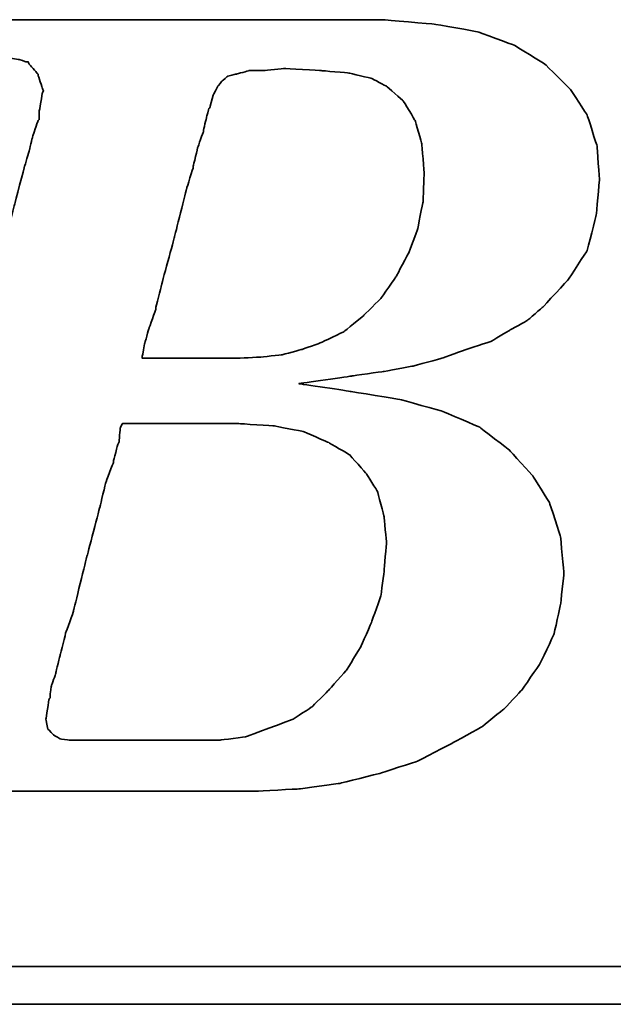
# Model space of a CAD drawing. Header units: millimetres. Extents: x 913 to 1154, y -131 to 46.
# Tile 33 of 105: x 1082.18 to 1083.8, y -109.3 to -106.61. Entities that reach past the tile are written whole.
import ezdxf

# ---------------------------------------------------------------- set-up
doc = ezdxf.new("R2010")
doc.units = ezdxf.units.MM
doc.header["$LTSCALE"] = 0.15
doc.layers.add('DIM', color=4, linetype='CONTINUOUS')
doc.layers.add('layer 1', color=7, linetype='CONTINUOUS')

# ---------------------------------------------------------------- blocks, each defined once
blk = doc.blocks.new('TBI MOTION logo(完整正式版)')
at = {"layer": 'layer 1', "color": 22, "lineweight": 35}
for points, knots in [([(-64.65375, -6.86375), (-64.65375, -6.86375), (-64.84375, -7.29625), (-64.84375, -7.29625), (-64.84375, -7.29625), (-64.84375, -7.29625), (-64.86875, -7.34375), (-64.86875, -7.34375), (-64.86875, -7.34375), (-64.86875, -7.34375), (-64.86875, -7.36875), (-64.86875, -7.36875), (-64.86875, -7.36875), (-64.86875, -7.36875), (-65.15375, -7.65375), (-65.15375, -7.65375), (-65.15375, -7.65375), (-65.15375, -7.65375), (-65.17875, -7.65375), (-65.17875, -7.65375), (-65.17875, -7.65375), (-65.17875, -7.65375), (-65.20375, -7.67875), (-65.20375, -7.67875), (-65.20375, -7.67875), (-65.20375, -7.67875), (-65.58875, -7.87125), (-65.58875, -7.87125), (-65.58875, -7.87125), (-65.58875, -7.87125), (-65.63375, -7.87125), (-65.63375, -7.87125), (-65.63375, -7.87125), (-65.63375, -7.87125), (-65.65875, -7.89375), (-65.65875, -7.89375), (-65.65875, -7.89375), (-65.65875, -7.89375), (-66.09375, -7.94375), (-66.09375, -7.94375), (-66.09375, -7.94375), (-66.09375, -7.94375), (-66.11375, -7.94375), (-66.11375, -7.94375), (-66.11375, -7.94375), (-66.11375, -7.94375), (-66.16375, -7.94375), (-66.16375, -7.94375), (-66.16375, -7.94375), (-66.16375, -7.94375), (-66.30875, -7.94375), (-66.30875, -7.94375), (-66.30875, -7.94375), (-66.30875, -7.94375), (-66.69375, -7.94375), (-66.69375, -7.94375), (-66.69375, -7.94375), (-66.69375, -7.94375), (-67.07375, -7.94375), (-67.07375, -7.94375), (-67.07375, -7.94375), (-67.07375, -7.94375), (-67.12375, -7.94375), (-67.12375, -7.94375), (-67.12375, -7.94375), (-67.12375, -7.94375), (-67.12375, -7.96625), (-67.12375, -7.96625), (-67.12375, -7.96625), (-67.12375, -7.96625), (-67.14875, -7.99125), (-67.14875, -7.99125), (-67.14875, -7.99125), (-67.14875, -7.99125), (-67.24375, -8.34875), (-67.24375, -8.34875), (-67.24375, -8.34875), (-67.24375, -8.34875), (-67.31375, -8.68625), (-67.31375, -8.68625), (-67.31375, -8.68625), (-67.31375, -8.68625), (-67.26875, -8.68625), (-67.26875, -8.68625), (-67.26875, -8.68625), (-67.26875, -8.68625), (-67.07375, -8.68625), (-67.07375, -8.68625), (-67.07375, -8.68625), (-67.07375, -8.68625), (-66.54875, -8.68625), (-66.54875, -8.68625), (-66.54875, -8.68625), (-66.54875, -8.68625), (-65.82625, -8.68625), (-65.82625, -8.68625), (-65.82625, -8.68625), (-65.82625, -8.68625), (-65.01375, -8.68625), (-65.01375, -8.68625), (-65.01375, -8.68625), (-65.01375, -8.68625), (-64.05375, -8.68625), (-64.05375, -8.68625), (-64.05375, -8.68625), (-64.05375, -8.68625), (-62.08375, -8.68625), (-62.08375, -8.68625), (-62.08375, -8.68625), (-62.08375, -8.68625), (-60.06875, -8.68625), (-60.06875, -8.68625), (-60.06875, -8.68625), (-60.06875, -8.68625), (-59.10875, -8.68625), (-59.10875, -8.68625), (-59.10875, -8.68625), (-59.10875, -8.68625), (-58.29375, -8.68625), (-58.29375, -8.68625), (-58.29375, -8.68625), (-58.29375, -8.68625), (-57.57375, -8.68625), (-57.57375, -8.68625), (-57.57375, -8.68625), (-57.57375, -8.68625), (-57.04875, -8.68625), (-57.04875, -8.68625), (-57.04875, -8.68625), (-57.04875, -8.68625), (-56.85375, -8.68625), (-56.85375, -8.68625), (-56.85375, -8.68625), (-56.85375, -8.68625), (-56.70875, -8.68625), (-56.70875, -8.68625), (-56.70875, -8.68625), (-56.70875, -8.68625), (-56.61375, -8.68625), (-56.61375, -8.68625), (-56.61375, -8.68625), (-56.61375, -8.68625), (-56.56875, -8.68625), (-56.56875, -8.68625), (-56.56875, -8.68625), (-56.56875, -8.68625), (-55.65375, -8.63875), (-55.65375, -8.63875), (-55.65375, -8.63875), (-55.65375, -8.63875), (-54.76875, -8.51875), (-54.76875, -8.51875), (-54.76875, -8.51875), (-54.76875, -8.51875), (-53.90375, -8.30375), (-53.90375, -8.30375), (-53.90375, -8.30375), (-53.90375, -8.30375), (-53.08875, -8.03875), (-53.08875, -8.03875), (-53.08875, -8.03875), (-53.08875, -8.03875), (-52.34375, -7.65375), (-52.34375, -7.65375), (-52.34375, -7.65375), (-52.34375, -7.65375), (-51.69875, -7.29625), (-51.69875, -7.29625), (-51.69875, -7.29625), (-51.69875, -7.29625), (-51.21875, -6.91125), (-51.21875, -6.91125), (-51.21875, -6.91125), (-51.21875, -6.91125), (-50.83375, -6.50375), (-50.83375, -6.50375), (-50.83375, -6.50375), (-50.83375, -6.50375), (-50.44875, -5.94875), (-50.44875, -5.94875), (-50.44875, -5.94875), (-50.44875, -5.94875), (-50.13875, -5.30375), (-50.13875, -5.30375), (-50.13875, -5.30375), (-50.13875, -5.30375), (-49.99375, -4.65375), (-49.99375, -4.65375), (-49.99375, -4.65375), (-49.99375, -4.65375), (-49.92375, -3.98375), (-49.92375, -3.98375), (-49.92375, -3.98375), (-49.92375, -3.98375), (-49.99375, -3.19374), (-49.99375, -3.19374), (-49.99375, -3.19374), (-49.99375, -3.19374), (-50.23374, -2.44874), (-50.23374, -2.44874), (-50.23374, -2.44874), (-50.23374, -2.44874), (-50.59375, -1.87374), (-50.59375, -1.87374), (-50.59375, -1.87374), (-50.59375, -1.87374), (-51.09875, -1.31874), (-51.09875, -1.31874), (-51.09875, -1.31874), (-51.09875, -1.31874), (-51.74375, -0.81875), (-51.74375, -0.81875), (-51.74375, -0.81875), (-51.74375, -0.81875), (-52.53875, -0.48125), (-52.53875, -0.48125), (-52.53875, -0.48125), (-52.53875, -0.48125), (-53.47375, -0.21875), (-53.47375, -0.21875), (-53.47375, -0.21875), (-53.47375, -0.21875), (-54.52875, -0.04874), (-54.52875, -0.04874), (-54.52875, -0.04874), (-54.52875, -0.04874), (-55.65375, 0.12125), (-55.65375, 0.12125), (-55.65375, 0.12125), (-55.65375, 0.12125), (-54.50375, 0.28624), (-54.50375, 0.28624), (-54.50375, 0.28624), (-54.50375, 0.28624), (-53.83375, 0.38124), (-53.83375, 0.38124), (-53.83375, 0.38124), (-53.83375, 0.38124), (-53.18375, 0.50125), (-53.18375, 0.50125), (-53.18375, 0.50125), (-53.18375, 0.50125), (-52.55875, 0.66874), (-52.55875, 0.66874), (-52.55875, 0.66874), (-52.55875, 0.66874), (-52.03375, 0.86124), (-52.03375, 0.86124), (-52.03375, 0.86124), (-52.03375, 0.86124), (-51.50374, 1.03124), (-51.50374, 1.03124), (-51.50374, 1.03124), (-51.50374, 1.03124), (-51.09875, 1.27125), (-51.09875, 1.27125), (-51.09875, 1.27125), (-51.09875, 1.27125), (-50.71375, 1.48624), (-50.71375, 1.48624), (-50.71375, 1.48624), (-50.71375, 1.48624), (-50.37625, 1.77625), (-50.37625, 1.77625), (-50.37625, 1.77625), (-50.37625, 1.77625), (-49.82375, 2.37625), (-49.82375, 2.37625), (-49.82375, 2.37625), (-49.82375, 2.37625), (-49.41875, 2.99625), (-49.41875, 2.99625), (-49.41875, 2.99625), (-49.41875, 2.99625), (-49.22375, 3.76625), (-49.22375, 3.76625), (-49.22375, 3.76625), (-49.22375, 3.76625), (-49.15375, 4.50874), (-49.15375, 4.50874), (-49.15375, 4.50874), (-49.15375, 4.50874), (-49.20375, 5.25125), (-49.20375, 5.25125), (-49.20375, 5.25125), (-49.20375, 5.25125), (-49.41875, 5.92625), (-49.41875, 5.92625), (-49.41875, 5.92625), (-49.41875, 5.92625), (-49.77875, 6.47625), (-49.77875, 6.47625), (-49.77875, 6.47625), (-49.77875, 6.47625), (-50.33125, 7.02624), (-50.33125, 7.02624), (-50.33125, 7.02624), (-50.33125, 7.02624), (-51.00125, 7.43625), (-51.00125, 7.43625), (-51.00125, 7.43625), (-51.00125, 7.43625), (-51.79375, 7.72625), (-51.79375, 7.72625), (-51.79375, 7.72625), (-51.79375, 7.72625), (-52.72875, 7.89124), (-52.72875, 7.89124), (-52.72875, 7.89124), (-52.72875, 7.89124), (-53.83375, 7.98625), (-53.83375, 7.98625), (-53.83375, 7.98625), (-53.83375, 7.98625), (-53.92875, 7.98625), (-53.92875, 7.98625), (-53.92875, 7.98625), (-53.92875, 7.98625), (-54.26375, 7.98625), (-54.26375, 7.98625), (-54.26375, 7.98625), (-54.26375, 7.98625), (-54.74375, 7.98625), (-54.74375, 7.98625), (-54.74375, 7.98625), (-54.74375, 7.98625), (-55.36875, 7.98625), (-55.36875, 7.98625), (-55.36875, 7.98625), (-55.36875, 7.98625), (-56.13375, 7.98625), (-56.13375, 7.98625), (-56.13375, 7.98625), (-56.13375, 7.98625), (-56.94875, 7.98625), (-56.94875, 7.98625), (-56.94875, 7.98625), (-56.94875, 7.98625), (-58.77625, 7.98625), (-58.77625, 7.98625), (-58.77625, 7.98625), (-58.77625, 7.98625), (-60.59875, 7.98625), (-60.59875, 7.98625), (-60.59875, 7.98625), (-60.59875, 7.98625), (-61.41375, 7.98625), (-61.41375, 7.98625), (-61.41375, 7.98625), (-61.41375, 7.98625), (-62.17875, 7.98625), (-62.17875, 7.98625), (-62.17875, 7.98625), (-62.17875, 7.98625), (-62.80375, 7.98625), (-62.80375, 7.98625), (-62.80375, 7.98625), (-62.80375, 7.98625), (-63.30625, 7.98625), (-63.30625, 7.98625), (-63.30625, 7.98625), (-63.30625, 7.98625), (-63.57375, 7.98625), (-63.57375, 7.98625), (-63.57375, 7.98625), (-63.57375, 7.98625), (-63.57375, 7.96375), (-63.57375, 7.96375), (-63.57375, 7.96375), (-63.57375, 7.96375), (-63.59875, 7.94125), (-63.59875, 7.94125), (-63.59875, 7.94125), (-63.59875, 7.94125), (-63.69375, 7.55625), (-63.69375, 7.55625), (-63.69375, 7.55625), (-63.69375, 7.55625), (-63.76375, 7.24624), (-63.76375, 7.24624), (-63.76375, 7.24624), (-63.76375, 7.24624), (-63.23875, 7.24624), (-63.23875, 7.24624), (-63.23875, 7.24624), (-63.23875, 7.24624), (-62.75875, 7.24624), (-62.75875, 7.24624), (-62.75875, 7.24624), (-62.75875, 7.24624), (-62.61125, 7.24624), (-62.61125, 7.24624), (-62.61125, 7.24624), (-62.61125, 7.24624), (-62.56625, 7.24624), (-62.56625, 7.24624), (-62.56625, 7.24624), (-62.56625, 7.24624), (-62.22875, 7.24624), (-62.22875, 7.24624), (-62.22875, 7.24624), (-62.22875, 7.24624), (-62.20375, 7.24624), (-62.20375, 7.24624), (-62.20375, 7.24624), (-62.20375, 7.24624), (-62.17875, 7.21875), (-62.17875, 7.21875), (-62.17875, 7.21875), (-62.17875, 7.21875), (-61.96375, 7.17125), (-61.96375, 7.17125), (-61.96375, 7.17125), (-61.96375, 7.17125), (-61.72375, 7.12624), (-61.72375, 7.12624), (-61.72375, 7.12624), (-61.72375, 7.12624), (-61.70375, 7.12624), (-61.70375, 7.12624), (-61.70375, 7.12624), (-61.70375, 7.12624), (-61.55875, 7.07624), (-61.55875, 7.07624), (-61.55875, 7.07624), (-61.55875, 7.07624), (-61.50875, 7.07624), (-61.50875, 7.07624), (-61.50875, 7.07624), (-61.50875, 7.07624), (-61.48375, 7.02624), (-61.48375, 7.02624), (-61.48375, 7.02624), (-61.48375, 7.02624), (-61.31875, 6.83375), (-61.31875, 6.83375), (-61.31875, 6.83375), (-61.31875, 6.83375), (-61.29375, 6.81125), (-61.29375, 6.81125), (-61.29375, 6.81125), (-61.29375, 6.81125), (-61.29375, 6.78625), (-61.29375, 6.78625), (-61.29375, 6.78625), (-61.29375, 6.78625), (-61.19875, 6.50124), (-61.19875, 6.50124), (-61.19875, 6.50124), (-61.19875, 6.50124), (-61.17375, 6.45124), (-61.17375, 6.45124), (-61.17375, 6.45124), (-61.17375, 6.45124), (-61.19875, 6.40625), (-61.19875, 6.40625), (-61.19875, 6.40625), (-61.19875, 6.40625), (-61.26875, 5.99624), (-61.26875, 5.99624), (-61.26875, 5.99624), (-61.26875, 5.99624), (-61.26875, 5.85125), (-61.26875, 5.85125), (-61.26875, 5.85125), (-61.26875, 5.85125), (-61.26875, 5.82625), (-61.26875, 5.82625), (-61.26875, 5.82625), (-61.26875, 5.82625), (-61.29375, 5.80625), (-61.29375, 5.80625), (-61.29375, 5.80625), (-61.29375, 5.80625), (-61.34125, 5.66125), (-61.34125, 5.66125), (-61.34125, 5.66125), (-61.34125, 5.66125), (-61.41375, 5.44625), (-61.41375, 5.44625), (-61.41375, 5.44625), (-61.41375, 5.44625), (-61.48375, 5.15625), (-61.48375, 5.15625), (-61.48375, 5.15625), (-61.48375, 5.15625), (-61.58375, 4.82124), (-61.58375, 4.82124), (-61.58375, 4.82124), (-61.58375, 4.82124), (-61.79875, 4.00375), (-61.79875, 4.00375), (-61.79875, 4.00375), (-61.79875, 4.00375), (-62.05875, 2.99625), (-62.05875, 2.99625), (-62.05875, 2.99625), (-62.05875, 2.99625), (-62.34875, 1.91625), (-62.34875, 1.91625), (-62.34875, 1.91625), (-62.34875, 1.91625), (-62.97375, -0.41124), (-62.97375, -0.41124), (-62.97375, -0.41124), (-62.97375, -0.41124), (-63.59875, -2.75875), (-63.59875, -2.75875), (-63.59875, -2.75875), (-63.59875, -2.75875), (-63.88375, -3.86374), (-63.88375, -3.86374), (-63.88375, -3.86374), (-63.88375, -3.86374), (-64.14875, -4.82374), (-64.14875, -4.82374), (-64.14875, -4.82374), (-64.14875, -4.82374), (-64.36375, -5.64125), (-64.36375, -5.64125), (-64.36375, -5.64125), (-64.36375, -5.64125), (-64.43625, -5.97625), (-64.43625, -5.97625), (-64.43625, -5.97625), (-64.43625, -5.97625), (-64.50875, -6.28625), (-64.50875, -6.28625), (-64.50875, -6.28625), (-64.50875, -6.28625), (-64.50875, -6.30875), (-64.50875, -6.30875), (-64.50875, -6.30875), (-64.50875, -6.30875), (-64.57875, -6.50375), (-64.57875, -6.50375), (-64.57875, -6.50375), (-64.57875, -6.50375), (-64.62875, -6.69625), (-64.62875, -6.69625), (-64.62875, -6.69625), (-64.62875, -6.69625), (-64.62875, -6.76875), (-64.62875, -6.76875), (-64.62875, -6.76875), (-64.62875, -6.76875), (-64.62875, -6.81375), (-64.62875, -6.81375), (-64.62875, -6.81375), (-64.62875, -6.81375), (-64.62875, -6.83875), (-64.62875, -6.83875), (-64.62875, -6.83875), (-64.62875, -6.83875), (-64.65375, -6.86375), (-64.65375, -6.86375)], [0, 0, 0, 0, 0.00719424, 0.00719424, 0.00719424, 0.00719425, 0.01438849, 0.01438849, 0.01438849, 0.0143885, 0.02158273, 0.02158273, 0.02158273, 0.02158274, 0.02877698, 0.02877698, 0.02877698, 0.02877699, 0.03597122, 0.03597122, 0.03597122, 0.03597123, 0.04316547, 0.04316547, 0.04316547, 0.04316548, 0.05035971, 0.05035971, 0.05035971, 0.05035972, 0.05755396, 0.05755396, 0.05755396, 0.05755397, 0.0647482, 0.0647482, 0.0647482, 0.06474821, 0.07194245, 0.07194245, 0.07194245, 0.07194246, 0.07913669, 0.07913669, 0.07913669, 0.0791367, 0.08633094, 0.08633094, 0.08633094, 0.08633095, 0.09352518, 0.09352518, 0.09352518, 0.09352519, 0.10071942, 0.10071942, 0.10071942, 0.10071943, 0.10791367, 0.10791367, 0.10791367, 0.10791368, 0.11510791, 0.11510791, 0.11510791, 0.11510792, 0.12230216, 0.12230216, 0.12230216, 0.12230217, 0.1294964, 0.1294964, 0.1294964, 0.12949641, 0.13669065, 0.13669065, 0.13669065, 0.13669066, 0.14388489, 0.14388489, 0.14388489, 0.1438849, 0.15107914, 0.15107914, 0.15107914, 0.15107915, 0.15827338, 0.15827338, 0.15827338, 0.15827339, 0.16546763, 0.16546763, 0.16546763, 0.16546764, 0.17266187, 0.17266187, 0.17266187, 0.17266188, 0.17985612, 0.17985612, 0.17985612, 0.17985613, 0.18705036, 0.18705036, 0.18705036, 0.18705037, 0.1942446, 0.1942446, 0.1942446, 0.19424461, 0.20143885, 0.20143885, 0.20143885, 0.20143886, 0.20863309, 0.20863309, 0.20863309, 0.2086331, 0.21582734, 0.21582734, 0.21582734, 0.21582735, 0.22302158, 0.22302158, 0.22302158, 0.22302159, 0.23021583, 0.23021583, 0.23021583, 0.23021584, 0.23741007, 0.23741007, 0.23741007, 0.23741008, 0.24460432, 0.24460432, 0.24460432, 0.24460433, 0.25179856, 0.25179856, 0.25179856, 0.25179857, 0.25899281, 0.25899281, 0.25899281, 0.25899282, 0.26618705, 0.26618705, 0.26618705, 0.26618706, 0.27338129, 0.27338129, 0.27338129, 0.2733813, 0.28057554, 0.28057554, 0.28057554, 0.28057555, 0.28776978, 0.28776978, 0.28776978, 0.28776979, 0.29496403, 0.29496403, 0.29496403, 0.29496404, 0.30215827, 0.30215827, 0.30215827, 0.30215828, 0.30935252, 0.30935252, 0.30935252, 0.30935253, 0.31654676, 0.31654676, 0.31654676, 0.31654677, 0.32374101, 0.32374101, 0.32374101, 0.32374102, 0.33093525, 0.33093525, 0.33093525, 0.33093526, 0.3381295, 0.3381295, 0.3381295, 0.33812951, 0.34532374, 0.34532374, 0.34532374, 0.34532375, 0.35251799, 0.35251799, 0.35251799, 0.352518, 0.35971223, 0.35971223, 0.35971223, 0.35971224, 0.36690647, 0.36690647, 0.36690647, 0.36690648, 0.37410072, 0.37410072, 0.37410072, 0.37410073, 0.38129496, 0.38129496, 0.38129496, 0.38129497, 0.38848921, 0.38848921, 0.38848921, 0.38848922, 0.39568345, 0.39568345, 0.39568345, 0.39568346, 0.4028777, 0.4028777, 0.4028777, 0.40287771, 0.41007194, 0.41007194, 0.41007194, 0.41007195, 0.41726619, 0.41726619, 0.41726619, 0.4172662, 0.42446043, 0.42446043, 0.42446043, 0.42446044, 0.43165468, 0.43165468, 0.43165468, 0.43165469, 0.43884892, 0.43884892, 0.43884892, 0.43884893, 0.44604317, 0.44604317, 0.44604317, 0.44604318, 0.45323741, 0.45323741, 0.45323741, 0.45323742, 0.46043165, 0.46043165, 0.46043165, 0.46043166, 0.4676259, 0.4676259, 0.4676259, 0.46762591, 0.47482014, 0.47482014, 0.47482014, 0.47482015, 0.48201439, 0.48201439, 0.48201439, 0.4820144, 0.48920863, 0.48920863, 0.48920863, 0.48920864, 0.49640288, 0.49640288, 0.49640288, 0.49640289, 0.50359712, 0.50359712, 0.50359712, 0.50359713, 0.51079137, 0.51079137, 0.51079137, 0.51079138, 0.51798561, 0.51798561, 0.51798561, 0.51798562, 0.52517986, 0.52517986, 0.52517986, 0.52517987, 0.5323741, 0.5323741, 0.5323741, 0.53237411, 0.53956835, 0.53956835, 0.53956835, 0.53956836, 0.54676259, 0.54676259, 0.54676259, 0.5467626, 0.55395683, 0.55395683, 0.55395683, 0.55395684, 0.56115108, 0.56115108, 0.56115108, 0.56115109, 0.56834532, 0.56834532, 0.56834532, 0.56834533, 0.57553957, 0.57553957, 0.57553957, 0.57553958, 0.58273381, 0.58273381, 0.58273381, 0.58273382, 0.58992806, 0.58992806, 0.58992806, 0.58992807, 0.5971223, 0.5971223, 0.5971223, 0.59712231, 0.60431655, 0.60431655, 0.60431655, 0.60431656, 0.61151079, 0.61151079, 0.61151079, 0.6115108, 0.61870504, 0.61870504, 0.61870504, 0.61870505, 0.62589928, 0.62589928, 0.62589928, 0.62589929, 0.63309353, 0.63309353, 0.63309353, 0.63309354, 0.64028777, 0.64028777, 0.64028777, 0.64028778, 0.64748201, 0.64748201, 0.64748201, 0.64748202, 0.65467626, 0.65467626, 0.65467626, 0.65467627, 0.6618705, 0.6618705, 0.6618705, 0.66187051, 0.66906475, 0.66906475, 0.66906475, 0.66906476, 0.67625899, 0.67625899, 0.67625899, 0.676259, 0.68345324, 0.68345324, 0.68345324, 0.68345325, 0.69064748, 0.69064748, 0.69064748, 0.69064749, 0.69784173, 0.69784173, 0.69784173, 0.69784174, 0.70503597, 0.70503597, 0.70503597, 0.70503598, 0.71223022, 0.71223022, 0.71223022, 0.71223023, 0.71942446, 0.71942446, 0.71942446, 0.71942447, 0.72661871, 0.72661871, 0.72661871, 0.72661872, 0.73381295, 0.73381295, 0.73381295, 0.73381296, 0.74100719, 0.74100719, 0.74100719, 0.7410072, 0.74820144, 0.74820144, 0.74820144, 0.74820145, 0.75539568, 0.75539568, 0.75539568, 0.75539569, 0.76258993, 0.76258993, 0.76258993, 0.76258994, 0.76978417, 0.76978417, 0.76978417, 0.76978418, 0.77697842, 0.77697842, 0.77697842, 0.77697843, 0.78417266, 0.78417266, 0.78417266, 0.78417267, 0.79136691, 0.79136691, 0.79136691, 0.79136692, 0.79856115, 0.79856115, 0.79856115, 0.79856116, 0.8057554, 0.8057554, 0.8057554, 0.80575541, 0.81294964, 0.81294964, 0.81294964, 0.81294965, 0.82014388, 0.82014388, 0.82014388, 0.82014389, 0.82733813, 0.82733813, 0.82733813, 0.82733814, 0.83453237, 0.83453237, 0.83453237, 0.83453238, 0.84172662, 0.84172662, 0.84172662, 0.84172663, 0.84892086, 0.84892086, 0.84892086, 0.84892087, 0.85611511, 0.85611511, 0.85611511, 0.85611512, 0.86330935, 0.86330935, 0.86330935, 0.86330936, 0.8705036, 0.8705036, 0.8705036, 0.87050361, 0.87769784, 0.87769784, 0.87769784, 0.87769785, 0.88489209, 0.88489209, 0.88489209, 0.8848921, 0.89208633, 0.89208633, 0.89208633, 0.89208634, 0.89928058, 0.89928058, 0.89928058, 0.89928059, 0.90647482, 0.90647482, 0.90647482, 0.90647483, 0.91366906, 0.91366906, 0.91366906, 0.91366907, 0.92086331, 0.92086331, 0.92086331, 0.92086332, 0.92805755, 0.92805755, 0.92805755, 0.92805756, 0.9352518, 0.9352518, 0.9352518, 0.93525181, 0.94244604, 0.94244604, 0.94244604, 0.94244605, 0.94964029, 0.94964029, 0.94964029, 0.9496403, 0.95683453, 0.95683453, 0.95683453, 0.95683454, 0.96402878, 0.96402878, 0.96402878, 0.96402879, 0.97122302, 0.97122302, 0.97122302, 0.97122303, 0.97841727, 0.97841727, 0.97841727, 0.97841728, 0.98561151, 0.98561151, 0.98561151, 0.98561152, 0.99280576, 0.99280576, 0.99280576, 0.99280577, 1, 1, 1, 1]), ([(-57.50375, 6.35625), (-57.50375, 6.35625), (-57.57375, 6.11625), (-57.57375, 6.11625), (-57.57375, 6.11625), (-57.57375, 6.11625), (-57.57375, 6.09125), (-57.57375, 6.09125), (-57.57375, 6.09125), (-57.57375, 6.09125), (-57.59875, 6.06625), (-57.59875, 6.06625), (-57.59875, 6.06625), (-57.59875, 6.06625), (-57.64875, 5.87625), (-57.64875, 5.87625), (-57.64875, 5.87625), (-57.64875, 5.87625), (-57.71875, 5.58875), (-57.71875, 5.58875), (-57.71875, 5.58875), (-57.71875, 5.58875), (-57.71875, 5.56625), (-57.71875, 5.56625), (-57.71875, 5.56625), (-57.71875, 5.56625), (-57.83875, 5.23125), (-57.83875, 5.23125), (-57.83875, 5.23125), (-57.83875, 5.23125), (-57.93625, 4.82124), (-57.93625, 4.82124), (-57.93625, 4.82124), (-57.93625, 4.82124), (-57.93625, 4.79624), (-57.93625, 4.79624), (-57.93625, 4.79624), (-57.93625, 4.79624), (-58.07875, 4.34125), (-58.07875, 4.34125), (-58.07875, 4.34125), (-58.07875, 4.34125), (-58.34375, 3.28625), (-58.34375, 3.28625), (-58.34375, 3.28625), (-58.34375, 3.28625), (-58.62875, 2.23124), (-58.62875, 2.23124), (-58.62875, 2.23124), (-58.62875, 2.23124), (-58.74875, 1.75125), (-58.74875, 1.75125), (-58.74875, 1.75125), (-58.74875, 1.75125), (-58.74875, 1.72625), (-58.74875, 1.72625), (-58.74875, 1.72625), (-58.74875, 1.72625), (-58.89375, 1.31625), (-58.89375, 1.31625), (-58.89375, 1.31625), (-58.89375, 1.31625), (-58.98875, 0.98124), (-58.98875, 0.98124), (-58.98875, 0.98124), (-58.98875, 0.98124), (-59.03875, 0.71625), (-59.03875, 0.71625), (-59.03875, 0.71625), (-59.03875, 0.71625), (-59.03875, 0.66874), (-59.03875, 0.66874), (-59.03875, 0.66874), (-59.03875, 0.66874), (-58.91875, 0.66874), (-58.91875, 0.66874), (-58.91875, 0.66874), (-58.91875, 0.66874), (-58.53375, 0.66874), (-58.53375, 0.66874), (-58.53375, 0.66874), (-58.53375, 0.66874), (-58.10375, 0.66874), (-58.10375, 0.66874), (-58.10375, 0.66874), (-58.10375, 0.66874), (-57.66875, 0.66874), (-57.66875, 0.66874), (-57.66875, 0.66874), (-57.66875, 0.66874), (-57.33375, 0.66874), (-57.33375, 0.66874), (-57.33375, 0.66874), (-57.33375, 0.66874), (-57.09375, 0.66874), (-57.09375, 0.66874), (-57.09375, 0.66874), (-57.09375, 0.66874), (-56.99875, 0.66874), (-56.99875, 0.66874), (-56.99875, 0.66874), (-56.99875, 0.66874), (-56.49375, 0.69374), (-56.49375, 0.69374), (-56.49375, 0.69374), (-56.49375, 0.69374), (-56.01375, 0.74374), (-56.01375, 0.74374), (-56.01375, 0.74374), (-56.01375, 0.74374), (-55.58375, 0.86124), (-55.58375, 0.86124), (-55.58375, 0.86124), (-55.58375, 0.86124), (-55.17375, 1.00624), (-55.17375, 1.00624), (-55.17375, 1.00624), (-55.17375, 1.00624), (-54.67375, 1.24625), (-54.67375, 1.24625), (-54.67375, 1.24625), (-54.67375, 1.24625), (-54.26375, 1.58124), (-54.26375, 1.58124), (-54.26375, 1.58124), (-54.26375, 1.58124), (-53.87875, 1.96374), (-53.87875, 1.96374), (-53.87875, 1.96374), (-53.87875, 1.96374), (-53.54375, 2.44625), (-53.54375, 2.44625), (-53.54375, 2.44625), (-53.54375, 2.44625), (-53.27875, 2.95125), (-53.27875, 2.95125), (-53.27875, 2.95125), (-53.27875, 2.95125), (-53.08875, 3.45124), (-53.08875, 3.45124), (-53.08875, 3.45124), (-53.08875, 3.45124), (-52.96875, 4.05124), (-52.96875, 4.05124), (-52.96875, 4.05124), (-52.96875, 4.05124), (-52.94375, 4.65125), (-52.94375, 4.65125), (-52.94375, 4.65125), (-52.94375, 4.65125), (-52.99375, 5.30125), (-52.99375, 5.30125), (-52.99375, 5.30125), (-52.99375, 5.30125), (-53.13875, 5.80625), (-53.13875, 5.80625), (-53.13875, 5.80625), (-53.13875, 5.80625), (-53.39875, 6.23625), (-53.39875, 6.23625), (-53.39875, 6.23625), (-53.39875, 6.23625), (-53.75875, 6.54875), (-53.75875, 6.54875), (-53.75875, 6.54875), (-53.75875, 6.54875), (-54.07375, 6.71625), (-54.07375, 6.71625), (-54.07375, 6.71625), (-54.07375, 6.71625), (-54.57375, 6.83375), (-54.57375, 6.83375), (-54.57375, 6.83375), (-54.57375, 6.83375), (-55.17375, 6.88625), (-55.17375, 6.88625), (-55.17375, 6.88625), (-55.17375, 6.88625), (-55.96875, 6.93125), (-55.96875, 6.93125), (-55.96875, 6.93125), (-55.96875, 6.93125), (-56.39875, 6.88625), (-56.39875, 6.88625), (-56.39875, 6.88625), (-56.39875, 6.88625), (-56.42125, 6.88625), (-56.42125, 6.88625), (-56.42125, 6.88625), (-56.42125, 6.88625), (-56.73375, 6.88625), (-56.73375, 6.88625), (-56.73375, 6.88625), (-56.73375, 6.88625), (-56.99875, 6.81125), (-56.99875, 6.81125), (-56.99875, 6.81125), (-56.99875, 6.81125), (-57.02375, 6.81125), (-57.02375, 6.81125), (-57.02375, 6.81125), (-57.02375, 6.81125), (-57.18875, 6.76625), (-57.18875, 6.76625), (-57.18875, 6.76625), (-57.18875, 6.76625), (-57.30875, 6.66625), (-57.30875, 6.66625), (-57.30875, 6.66625), (-57.30875, 6.66625), (-57.40875, 6.54875), (-57.40875, 6.54875), (-57.40875, 6.54875), (-57.40875, 6.54875), (-57.50375, 6.35625), (-57.50375, 6.35625)], [0, 0, 0, 0, 0.01851852, 0.01851852, 0.01851852, 0.01851853, 0.03703704, 0.03703704, 0.03703704, 0.03703705, 0.05555556, 0.05555556, 0.05555556, 0.05555557, 0.07407407, 0.07407407, 0.07407407, 0.07407408, 0.09259259, 0.09259259, 0.09259259, 0.0925926, 0.11111111, 0.11111111, 0.11111111, 0.11111112, 0.12962963, 0.12962963, 0.12962963, 0.12962964, 0.14814815, 0.14814815, 0.14814815, 0.14814816, 0.16666667, 0.16666667, 0.16666667, 0.16666668, 0.18518519, 0.18518519, 0.18518519, 0.1851852, 0.2037037, 0.2037037, 0.2037037, 0.20370371, 0.22222222, 0.22222222, 0.22222222, 0.22222223, 0.24074074, 0.24074074, 0.24074074, 0.24074075, 0.25925926, 0.25925926, 0.25925926, 0.25925927, 0.27777778, 0.27777778, 0.27777778, 0.27777779, 0.2962963, 0.2962963, 0.2962963, 0.29629631, 0.31481481, 0.31481481, 0.31481481, 0.31481482, 0.33333333, 0.33333333, 0.33333333, 0.33333334, 0.35185185, 0.35185185, 0.35185185, 0.35185186, 0.37037037, 0.37037037, 0.37037037, 0.37037038, 0.38888889, 0.38888889, 0.38888889, 0.3888889, 0.40740741, 0.40740741, 0.40740741, 0.40740742, 0.42592593, 0.42592593, 0.42592593, 0.42592594, 0.44444444, 0.44444444, 0.44444444, 0.44444445, 0.46296296, 0.46296296, 0.46296296, 0.46296297, 0.48148148, 0.48148148, 0.48148148, 0.48148149, 0.5, 0.5, 0.5, 0.50000001, 0.51851852, 0.51851852, 0.51851852, 0.51851853, 0.53703704, 0.53703704, 0.53703704, 0.53703705, 0.55555556, 0.55555556, 0.55555556, 0.55555557, 0.57407407, 0.57407407, 0.57407407, 0.57407408, 0.59259259, 0.59259259, 0.59259259, 0.5925926, 0.61111111, 0.61111111, 0.61111111, 0.61111112, 0.62962963, 0.62962963, 0.62962963, 0.62962964, 0.64814815, 0.64814815, 0.64814815, 0.64814816, 0.66666667, 0.66666667, 0.66666667, 0.66666668, 0.68518519, 0.68518519, 0.68518519, 0.6851852, 0.7037037, 0.7037037, 0.7037037, 0.70370371, 0.72222222, 0.72222222, 0.72222222, 0.72222223, 0.74074074, 0.74074074, 0.74074074, 0.74074075, 0.75925926, 0.75925926, 0.75925926, 0.75925927, 0.77777778, 0.77777778, 0.77777778, 0.77777779, 0.7962963, 0.7962963, 0.7962963, 0.79629631, 0.81481481, 0.81481481, 0.81481481, 0.81481482, 0.83333333, 0.83333333, 0.83333333, 0.83333334, 0.85185185, 0.85185185, 0.85185185, 0.85185186, 0.87037037, 0.87037037, 0.87037037, 0.87037038, 0.88888889, 0.88888889, 0.88888889, 0.8888889, 0.90740741, 0.90740741, 0.90740741, 0.90740742, 0.92592593, 0.92592593, 0.92592593, 0.92592594, 0.94444444, 0.94444444, 0.94444444, 0.94444445, 0.96296296, 0.96296296, 0.96296296, 0.96296297, 0.98148148, 0.98148148, 0.98148148, 0.98148149, 1, 1, 1, 1]), ([(-61.03125, -6.57375), (-61.03125, -6.57375), (-61.03125, -6.67125), (-61.03125, -6.67125), (-61.03125, -6.67125), (-61.03125, -6.67125), (-61.05375, -6.69625), (-61.05375, -6.69625), (-61.05375, -6.69625), (-61.05375, -6.69625), (-61.12375, -7.12875), (-61.12375, -7.12875), (-61.12375, -7.12875), (-61.12375, -7.12875), (-61.07875, -7.34375), (-61.07875, -7.34375), (-61.07875, -7.34375), (-61.07875, -7.34375), (-60.93375, -7.48875), (-60.93375, -7.48875), (-60.93375, -7.48875), (-60.93375, -7.48875), (-60.81375, -7.55625), (-60.81375, -7.55625), (-60.81375, -7.55625), (-60.81375, -7.55625), (-60.62375, -7.58375), (-60.62375, -7.58375), (-60.62375, -7.58375), (-60.62375, -7.58375), (-60.30875, -7.58375), (-60.30875, -7.58375), (-60.30875, -7.58375), (-60.30875, -7.58375), (-59.97375, -7.58375), (-59.97375, -7.58375), (-59.97375, -7.58375), (-59.97375, -7.58375), (-59.87875, -7.58375), (-59.87875, -7.58375), (-59.87875, -7.58375), (-59.87875, -7.58375), (-59.63625, -7.58375), (-59.63625, -7.58375), (-59.63625, -7.58375), (-59.63625, -7.58375), (-58.96875, -7.58375), (-58.96875, -7.58375), (-58.96875, -7.58375), (-58.96875, -7.58375), (-58.29375, -7.58375), (-58.29375, -7.58375), (-58.29375, -7.58375), (-58.29375, -7.58375), (-58.05375, -7.58375), (-58.05375, -7.58375), (-58.05375, -7.58375), (-58.05375, -7.58375), (-57.98375, -7.58375), (-57.98375, -7.58375), (-57.98375, -7.58375), (-57.98375, -7.58375), (-57.35875, -7.58375), (-57.35875, -7.58375), (-57.35875, -7.58375), (-57.35875, -7.58375), (-56.78375, -7.50875), (-56.78375, -7.50875), (-56.78375, -7.50875), (-56.78375, -7.50875), (-56.27875, -7.31875), (-56.27875, -7.31875), (-56.27875, -7.31875), (-56.27875, -7.31875), (-55.77375, -7.12875), (-55.77375, -7.12875), (-55.77375, -7.12875), (-55.77375, -7.12875), (-55.36875, -6.86375), (-55.36875, -6.86375), (-55.36875, -6.86375), (-55.36875, -6.86375), (-55.00875, -6.50375), (-55.00875, -6.50375), (-55.00875, -6.50375), (-55.00875, -6.50375), (-54.62375, -6.06875), (-54.62375, -6.06875), (-54.62375, -6.06875), (-54.62375, -6.06875), (-54.31375, -5.56875), (-54.31375, -5.56875), (-54.31375, -5.56875), (-54.31375, -5.56875), (-54.07375, -5.01625), (-54.07375, -5.01625), (-54.07375, -5.01625), (-54.07375, -5.01625), (-53.87875, -4.46374), (-53.87875, -4.46374), (-53.87875, -4.46374), (-53.87875, -4.46374), (-53.80875, -3.91375), (-53.80875, -3.91375), (-53.80875, -3.91375), (-53.80875, -3.91375), (-53.75875, -3.31375), (-53.75875, -3.31375), (-53.75875, -3.31375), (-53.75875, -3.31375), (-53.80875, -2.75875), (-53.80875, -2.75875), (-53.80875, -2.75875), (-53.80875, -2.75875), (-53.95375, -2.20875), (-53.95375, -2.20875), (-53.95375, -2.20875), (-53.95375, -2.20875), (-54.19375, -1.82625), (-54.19375, -1.82625), (-54.19375, -1.82625), (-54.19375, -1.82625), (-54.55375, -1.41875), (-54.55375, -1.41875), (-54.55375, -1.41875), (-54.55375, -1.41875), (-55.00875, -1.15125), (-55.00875, -1.15125), (-55.00875, -1.15125), (-55.00875, -1.15125), (-55.56125, -0.91375), (-55.56125, -0.91375), (-55.56125, -0.91375), (-55.56125, -0.91375), (-56.18125, -0.79375), (-56.18125, -0.79375), (-56.18125, -0.79375), (-56.18125, -0.79375), (-56.94875, -0.74374), (-56.94875, -0.74374), (-56.94875, -0.74374), (-56.94875, -0.74374), (-56.99875, -0.74374), (-56.99875, -0.74374), (-56.99875, -0.74374), (-56.99875, -0.74374), (-57.09375, -0.74374), (-57.09375, -0.74374), (-57.09375, -0.74374), (-57.09375, -0.74374), (-57.38375, -0.74374), (-57.38375, -0.74374), (-57.38375, -0.74374), (-57.38375, -0.74374), (-57.76875, -0.74374), (-57.76875, -0.74374), (-57.76875, -0.74374), (-57.76875, -0.74374), (-58.24625, -0.74374), (-58.24625, -0.74374), (-58.24625, -0.74374), (-58.24625, -0.74374), (-58.72875, -0.74374), (-58.72875, -0.74374), (-58.72875, -0.74374), (-58.72875, -0.74374), (-59.20875, -0.74374), (-59.20875, -0.74374), (-59.20875, -0.74374), (-59.20875, -0.74374), (-59.46875, -0.74374), (-59.46875, -0.74374), (-59.46875, -0.74374), (-59.46875, -0.74374), (-59.51625, -0.83875), (-59.51625, -0.83875), (-59.51625, -0.83875), (-59.51625, -0.83875), (-59.54375, -1.15125), (-59.54375, -1.15125), (-59.54375, -1.15125), (-59.54375, -1.15125), (-59.56375, -1.17874), (-59.56375, -1.17874), (-59.56375, -1.17874), (-59.56375, -1.17874), (-59.66375, -1.55875), (-59.66375, -1.55875), (-59.66375, -1.55875), (-59.66375, -1.55875), (-59.66375, -1.58375), (-59.66375, -1.58375), (-59.66375, -1.58375), (-59.66375, -1.58375), (-59.82875, -2.01874), (-59.82875, -2.01874), (-59.82875, -2.01874), (-59.82875, -2.01874), (-59.94875, -2.52125), (-59.94875, -2.52125), (-59.94875, -2.52125), (-59.94875, -2.52125), (-60.23875, -3.62375), (-60.23875, -3.62375), (-60.23875, -3.62375), (-60.23875, -3.62375), (-60.52375, -4.77624), (-60.52375, -4.77624), (-60.52375, -4.77624), (-60.52375, -4.77624), (-60.52375, -4.79874), (-60.52375, -4.79874), (-60.52375, -4.79874), (-60.52375, -4.79874), (-60.69125, -5.25375), (-60.69125, -5.25375), (-60.69125, -5.25375), (-60.69125, -5.25375), (-60.81375, -5.73625), (-60.81375, -5.73625), (-60.81375, -5.73625), (-60.81375, -5.73625), (-60.90875, -6.11875), (-60.90875, -6.11875), (-60.90875, -6.11875), (-60.90875, -6.11875), (-60.90875, -6.14375), (-60.90875, -6.14375), (-60.90875, -6.14375), (-60.90875, -6.14375), (-61.00375, -6.40875), (-61.00375, -6.40875), (-61.00375, -6.40875), (-61.00375, -6.40875), (-61.03125, -6.57375), (-61.03125, -6.57375)], [0, 0, 0, 0, 0.01694915, 0.01694915, 0.01694915, 0.01694916, 0.03389831, 0.03389831, 0.03389831, 0.03389832, 0.05084746, 0.05084746, 0.05084746, 0.05084747, 0.06779661, 0.06779661, 0.06779661, 0.06779662, 0.08474576, 0.08474576, 0.08474576, 0.08474577, 0.10169492, 0.10169492, 0.10169492, 0.10169493, 0.11864407, 0.11864407, 0.11864407, 0.11864408, 0.13559322, 0.13559322, 0.13559322, 0.13559323, 0.15254237, 0.15254237, 0.15254237, 0.15254238, 0.16949153, 0.16949153, 0.16949153, 0.16949154, 0.18644068, 0.18644068, 0.18644068, 0.18644069, 0.20338983, 0.20338983, 0.20338983, 0.20338984, 0.22033898, 0.22033898, 0.22033898, 0.22033899, 0.23728814, 0.23728814, 0.23728814, 0.23728815, 0.25423729, 0.25423729, 0.25423729, 0.2542373, 0.27118644, 0.27118644, 0.27118644, 0.27118645, 0.28813559, 0.28813559, 0.28813559, 0.2881356, 0.30508475, 0.30508475, 0.30508475, 0.30508476, 0.3220339, 0.3220339, 0.3220339, 0.32203391, 0.33898305, 0.33898305, 0.33898305, 0.33898306, 0.3559322, 0.3559322, 0.3559322, 0.35593221, 0.37288136, 0.37288136, 0.37288136, 0.37288137, 0.38983051, 0.38983051, 0.38983051, 0.38983052, 0.40677966, 0.40677966, 0.40677966, 0.40677967, 0.42372881, 0.42372881, 0.42372881, 0.42372882, 0.44067797, 0.44067797, 0.44067797, 0.44067798, 0.45762712, 0.45762712, 0.45762712, 0.45762713, 0.47457627, 0.47457627, 0.47457627, 0.47457628, 0.49152542, 0.49152542, 0.49152542, 0.49152543, 0.50847458, 0.50847458, 0.50847458, 0.50847459, 0.52542373, 0.52542373, 0.52542373, 0.52542374, 0.54237288, 0.54237288, 0.54237288, 0.54237289, 0.55932203, 0.55932203, 0.55932203, 0.55932204, 0.57627119, 0.57627119, 0.57627119, 0.5762712, 0.59322034, 0.59322034, 0.59322034, 0.59322035, 0.61016949, 0.61016949, 0.61016949, 0.6101695, 0.62711864, 0.62711864, 0.62711864, 0.62711865, 0.6440678, 0.6440678, 0.6440678, 0.64406781, 0.66101695, 0.66101695, 0.66101695, 0.66101696, 0.6779661, 0.6779661, 0.6779661, 0.67796611, 0.69491525, 0.69491525, 0.69491525, 0.69491526, 0.71186441, 0.71186441, 0.71186441, 0.71186442, 0.72881356, 0.72881356, 0.72881356, 0.72881357, 0.74576271, 0.74576271, 0.74576271, 0.74576272, 0.76271186, 0.76271186, 0.76271186, 0.76271187, 0.77966102, 0.77966102, 0.77966102, 0.77966103, 0.79661017, 0.79661017, 0.79661017, 0.79661018, 0.81355932, 0.81355932, 0.81355932, 0.81355933, 0.83050847, 0.83050847, 0.83050847, 0.83050848, 0.84745763, 0.84745763, 0.84745763, 0.84745764, 0.86440678, 0.86440678, 0.86440678, 0.86440679, 0.88135593, 0.88135593, 0.88135593, 0.88135594, 0.89830508, 0.89830508, 0.89830508, 0.89830509, 0.91525424, 0.91525424, 0.91525424, 0.91525425, 0.93220339, 0.93220339, 0.93220339, 0.9322034, 0.94915254, 0.94915254, 0.94915254, 0.94915255, 0.96610169, 0.96610169, 0.96610169, 0.9661017, 0.98305085, 0.98305085, 0.98305085, 0.98305086, 1, 1, 1, 1]), ([(75.90875, -9.47875), (75.90875, -9.47875), (75.90875, -12.28625), (75.90875, -12.28625), (75.90875, -12.28625), (75.90875, -12.28625), (75.90875, -12.47875), (75.90875, -12.47875), (75.90875, -12.47875), (75.90875, -12.47875), (75.71625, -12.47875), (75.71625, -12.47875), (75.71625, -12.47875), (75.71625, -12.47875), (-88.32875, -12.47875), (-88.32875, -12.47875), (-88.32875, -12.47875), (-88.32875, -12.47875), (-88.32875, -13.29375), (-88.32875, -13.29375), (-88.32875, -13.29375), (-88.32875, -13.29375), (82.89125, -13.29375), (82.89125, -13.29375), (82.89125, -13.29375), (82.89125, -13.29375), (75.90875, -9.47875), (75.90875, -9.47875)], [0, 0, 0, 0, 0.14285714, 0.14285714, 0.14285714, 0.14285715, 0.28571429, 0.28571429, 0.28571429, 0.2857143, 0.42857143, 0.42857143, 0.42857143, 0.42857144, 0.57142857, 0.57142857, 0.57142857, 0.57142858, 0.71428571, 0.71428571, 0.71428571, 0.71428572, 0.85714286, 0.85714286, 0.85714286, 0.85714287, 1, 1, 1, 1])]:
    blk.add_open_spline(points, degree=3, knots=knots, dxfattribs=at)

msp = doc.modelspace()

# ---------------------------------------------------------------- block references
at = {"layer": 'DIM', "color": 0, "xscale": 0.1265115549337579, "yscale": 0.1265115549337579, "zscale": 0.1265115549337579}
msp.add_blockref('TBI MOTION logo(完整正式版)', (1089.9821, -107.6202), dxfattribs=at)

doc.saveas('drawing.dxf')
